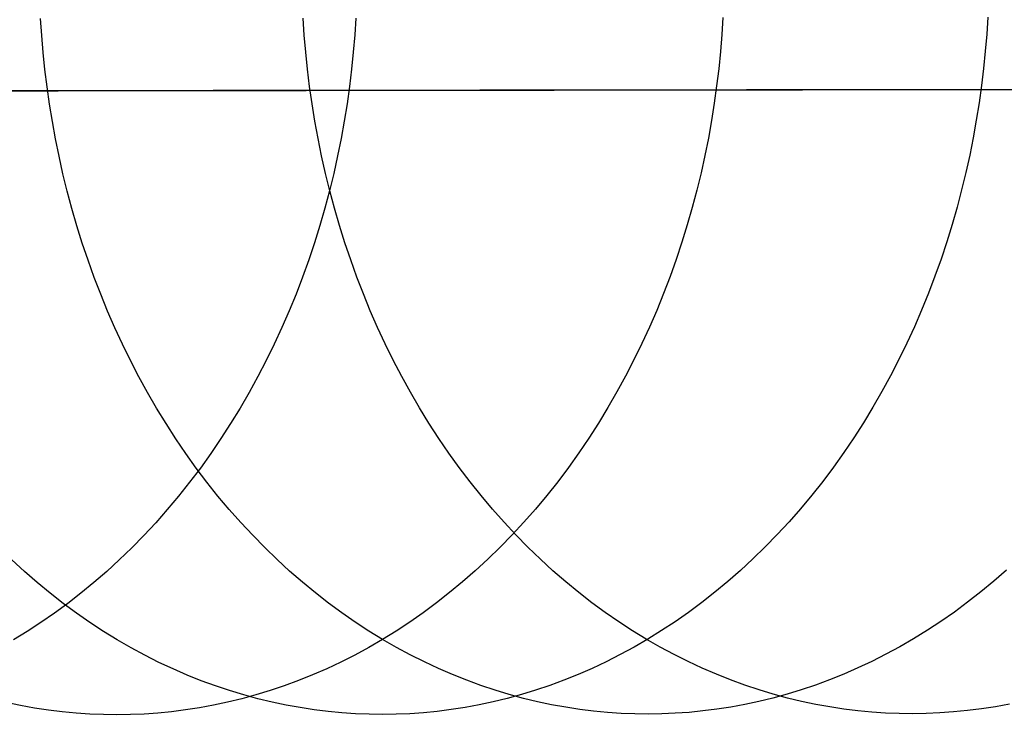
# Model space of a CAD drawing. Header units: millimetres. Extents: x -2852 to 102, y -106 to 97.
# Tile 107 of 256: x -2668.72 to -2659.49, y -12.19 to -5.65. Entities that reach past the tile are written whole.
import ezdxf

# ---------------------------------------------------------------- set-up
doc = ezdxf.new("R2010")
doc.units = ezdxf.units.MM
doc.header["$MEASUREMENT"] = 0
doc.layers.add('IGES level 0', color=252, linetype='Continuous')
doc.layers.add('Predefinito', color=5, linetype='Continuous')

msp = doc.modelspace()

# ---------------------------------------------------------------- linework, layer by layer
at = {"layer": 'IGES level 0'}
for points in [[(-2850.4062, -6.5689), (-2654.4064, -6.3009)], [(-2747.4063, -6.4281), (-2654.4064, -6.3009)], [(-2654.4064, -6.3009), (-2747.4063, -6.4281)], [(-2654.4064, -6.3009), (-2674.4064, -6.3283)]]:
    msp.add_lwpolyline(points, dxfattribs=at)
at = {"layer": 'Predefinito', "extrusion": (-0.572356, -0.000782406, 0.820005)}
msp.add_lwpolyline([(1.5243, -1624.0521), (1.369, -1624.0504), (1.2123, -1624.0452), (1.0544, -1624.0363), (0.8953, -1624.0238), (0.7353, -1624.0075), (0.5745, -1623.9874), (0.4128, -1623.9633), (0.2506, -1623.9353), (0.0879, -1623.9031), (-0.0752, -1623.8669), (-0.2385, -1623.8265), (-0.4018, -1623.7819), (-0.565, -1623.733), (-0.7279, -1623.6799), (-0.8904, -1623.6224), (-1.0523, -1623.5606), (-1.2135, -1623.4945), (-1.3737, -1623.424), (-1.5329, -1623.3492), (-1.6907, -1623.2701), (-1.8472, -1623.1867), (-2.002, -1623.099), (-2.155, -1623.0071), (-2.3061, -1622.9111), (-2.4551, -1622.8109), (-2.6018, -1622.7067), (-2.7461, -1622.5986), (-2.8878, -1622.4866), (-3.0267, -1622.3708), (-3.1627, -1622.2513), (-3.2956, -1622.1283), (-3.4254, -1622.0019), (-3.5519, -1621.8721), (-3.6749, -1621.7391), (-3.7944, -1621.6031), (-3.9101, -1621.4642), (-4.0222, -1621.3225), (-4.1303, -1621.1783), (-4.2345, -1621.0316), (-4.3346, -1620.8826), (-4.4307, -1620.7315), (-4.5226, -1620.5784), (-4.6102, -1620.4236), (-4.6937, -1620.2672), (-4.7728, -1620.1093), (-4.8476, -1619.9502), (-4.9181, -1619.7899), (-4.9842, -1619.6288), (-5.046, -1619.4669), (-5.1034, -1619.3044), (-5.1566, -1619.1414), (-5.2055, -1618.9782), (-5.2501, -1618.8149), (-5.2905, -1618.6517), (-5.3267, -1618.4886), (-5.3588, -1618.3259), (-5.3869, -1618.1636), (-5.4109, -1618.002), (-5.4311, -1617.8411), (-5.4474, -1617.6811), (-5.4599, -1617.5221), (-5.4687, -1617.3642), (-5.4739, -1617.2075), (-5.4757, -1617.0521), (-5.4739, -1616.8967), (-5.4687, -1616.7401), (-5.4599, -1616.5821), (-5.4474, -1616.4231), (-5.4311, -1616.2631), (-5.4109, -1616.1022), (-5.3869, -1615.9406), (-5.3588, -1615.7784), (-5.3267, -1615.6156), (-5.2905, -1615.4526), (-5.2501, -1615.2893), (-5.2055, -1615.126), (-5.1566, -1614.9628), (-5.1034, -1614.7999), (-5.046, -1614.6374), (-4.9842, -1614.4755), (-4.9181, -1614.3143), (-4.8476, -1614.1541), (-4.7728, -1613.9949), (-4.6937, -1613.8371), (-4.6102, -1613.6806), (-4.5226, -1613.5258), (-4.4307, -1613.3727), (-4.3346, -1613.2216), (-4.2345, -1613.0727), (-4.1303, -1612.926), (-4.0222, -1612.7817), (-3.9101, -1612.64), (-3.7944, -1612.5011), (-3.6749, -1612.3651), (-3.5519, -1612.2321), (-3.4254, -1612.1024), (-3.2956, -1611.9759), (-3.1627, -1611.8529), (-3.0267, -1611.7334), (-2.8878, -1611.6176), (-2.7461, -1611.5056), (-2.6018, -1611.3975), (-2.4551, -1611.2933), (-2.3061, -1611.1931), (-2.155, -1611.0971), (-2.002, -1611.0052), (-1.8472, -1610.9175), (-1.6907, -1610.8341), (-1.5329, -1610.755), (-1.3737, -1610.6802), (-1.2135, -1610.6097), (-1.0523, -1610.5436), (-0.8904, -1610.4818), (-0.7279, -1610.4243), (-0.565, -1610.3712), (-0.4018, -1610.3223), (-0.2385, -1610.2777), (-0.0752, -1610.2373), (0.0879, -1610.2011), (0.2506, -1610.169), (0.4128, -1610.1409), (0.5745, -1610.1169), (0.7353, -1610.0967), (0.8953, -1610.0804), (1.0544, -1610.0679), (1.2123, -1610.0591), (1.369, -1610.0538), (1.5243, -1610.0521), (1.6797, -1610.0538), (1.8364, -1610.0591), (1.9943, -1610.0679), (2.1533, -1610.0804), (2.3133, -1610.0967), (2.4742, -1610.1169), (2.6358, -1610.1409), (2.7981, -1610.169), (2.9608, -1610.2011), (3.1239, -1610.2373), (3.2871, -1610.2777), (3.4504, -1610.3223), (3.6136, -1610.3712), (3.7766, -1610.4243), (3.9391, -1610.4818), (4.101, -1610.5436), (4.2622, -1610.6097), (4.4224, -1610.6802), (4.5815, -1610.755), (4.7394, -1610.8341), (4.8958, -1610.9175), (5.0507, -1611.0052), (5.2037, -1611.0971), (5.3548, -1611.1931), (5.5038, -1611.2933), (5.6505, -1611.3975), (5.7948, -1611.5056), (5.9364, -1611.6176), (6.0753, -1611.7334), (6.2113, -1611.8529), (6.3443, -1611.9759), (6.4741, -1612.1024), (6.6005, -1612.2321), (6.7236, -1612.3651), (6.843, -1612.5011), (6.9588, -1612.64), (7.0708, -1612.7817), (7.179, -1612.926), (7.2831, -1613.0727), (7.3833, -1613.2216), (7.4793, -1613.3727), (7.5712, -1613.5258), (7.6589, -1613.6806), (7.7423, -1613.8371), (7.8214, -1613.9949), (7.8962, -1614.1541), (7.9667, -1614.3143), (8.0328, -1614.4755), (8.0946, -1614.6374), (8.1521, -1614.7999), (8.2053, -1614.9628), (8.2541, -1615.126), (8.2987, -1615.2893), (8.3391, -1615.4526), (8.3754, -1615.6156), (8.4075, -1615.7784), (8.4355, -1615.9406), (8.4596, -1616.1022), (8.4797, -1616.2631), (8.496, -1616.4231), (8.5085, -1616.5821), (8.5174, -1616.7401), (8.5226, -1616.8967), (8.5243, -1617.0521), (8.5226, -1617.2075), (8.5174, -1617.3642), (8.5085, -1617.5221), (8.496, -1617.6811), (8.4797, -1617.8411), (8.4596, -1618.002), (8.4355, -1618.1636), (8.4075, -1618.3259), (8.3754, -1618.4886), (8.3391, -1618.6517), (8.2987, -1618.8149), (8.2541, -1618.9782), (8.2053, -1619.1414), (8.1521, -1619.3044), (8.0946, -1619.4669), (8.0328, -1619.6288), (7.9667, -1619.7899), (7.8962, -1619.9502), (7.8214, -1620.1093), (7.7423, -1620.2672), (7.6589, -1620.4236), (7.5712, -1620.5784), (7.4793, -1620.7315), (7.3833, -1620.8826), (7.2831, -1621.0316), (7.179, -1621.1783), (7.0708, -1621.3225), (6.9588, -1621.4642), (6.843, -1621.6031), (6.7236, -1621.7391), (6.6005, -1621.8721), (6.4741, -1622.0019), (6.3443, -1622.1283), (6.2113, -1622.2513), (6.0753, -1622.3708), (5.9364, -1622.4866), (5.7948, -1622.5986), (5.6505, -1622.7067), (5.5038, -1622.8109), (5.3548, -1622.9111), (5.2037, -1623.0071), (5.0507, -1623.099), (4.8958, -1623.1867), (4.7394, -1623.2701), (4.5815, -1623.3492), (4.4224, -1623.424), (4.2622, -1623.4945), (4.101, -1623.5606), (3.9391, -1623.6224), (3.7766, -1623.6799), (3.6136, -1623.733), (3.4504, -1623.7819), (3.2871, -1623.8265), (3.1239, -1623.8669), (2.9608, -1623.9031), (2.7981, -1623.9353), (2.6358, -1623.9633), (2.4742, -1623.9874), (2.3133, -1624.0075), (2.1533, -1624.0238), (1.9943, -1624.0363), (1.8364, -1624.0452), (1.6797, -1624.0504), (1.5243, -1624.0521)], dxfattribs=at)
msp.add_lwpolyline([(1.5243, -1624.0521), (1.369, -1624.0504), (1.2123, -1624.0452), (1.0544, -1624.0363), (0.8953, -1624.0238), (0.7353, -1624.0075), (0.5745, -1623.9874), (0.4128, -1623.9633), (0.2506, -1623.9353), (0.0879, -1623.9031), (-0.0752, -1623.8669), (-0.2385, -1623.8265), (-0.4018, -1623.7819), (-0.565, -1623.733), (-0.7279, -1623.6799), (-0.8904, -1623.6224), (-1.0523, -1623.5606), (-1.2135, -1623.4945), (-1.3737, -1623.424), (-1.5329, -1623.3492), (-1.6907, -1623.2701), (-1.8472, -1623.1867), (-2.002, -1623.099), (-2.155, -1623.0071), (-2.3061, -1622.9111), (-2.4551, -1622.8109), (-2.6018, -1622.7067), (-2.7461, -1622.5986), (-2.8878, -1622.4866), (-3.0267, -1622.3708), (-3.1627, -1622.2513), (-3.2956, -1622.1283), (-3.4254, -1622.0019), (-3.5519, -1621.8721), (-3.6749, -1621.7391), (-3.7944, -1621.6031), (-3.9101, -1621.4642), (-4.0222, -1621.3225), (-4.1303, -1621.1783), (-4.2345, -1621.0316), (-4.3346, -1620.8826), (-4.4307, -1620.7315), (-4.5226, -1620.5784), (-4.6102, -1620.4236), (-4.6937, -1620.2672), (-4.7728, -1620.1093), (-4.8476, -1619.9502), (-4.9181, -1619.7899), (-4.9842, -1619.6288), (-5.046, -1619.4669), (-5.1034, -1619.3044), (-5.1566, -1619.1414), (-5.2055, -1618.9782), (-5.2501, -1618.8149), (-5.2905, -1618.6517), (-5.3267, -1618.4886), (-5.3588, -1618.3259), (-5.3869, -1618.1636), (-5.4109, -1618.002), (-5.4311, -1617.8411), (-5.4474, -1617.6811), (-5.4599, -1617.5221), (-5.4687, -1617.3642), (-5.4739, -1617.2075), (-5.4757, -1617.0521), (-5.4739, -1616.8967), (-5.4687, -1616.7401), (-5.4599, -1616.5821), (-5.4474, -1616.4231), (-5.4311, -1616.2631), (-5.4109, -1616.1022), (-5.3869, -1615.9406), (-5.3588, -1615.7784), (-5.3267, -1615.6156), (-5.2905, -1615.4526), (-5.2501, -1615.2893), (-5.2055, -1615.126), (-5.1566, -1614.9628), (-5.1034, -1614.7999), (-5.046, -1614.6374), (-4.9842, -1614.4755), (-4.9181, -1614.3143), (-4.8476, -1614.1541), (-4.7728, -1613.9949), (-4.6937, -1613.8371), (-4.6102, -1613.6806), (-4.5226, -1613.5258), (-4.4307, -1613.3727), (-4.3346, -1613.2216), (-4.2345, -1613.0727), (-4.1303, -1612.926), (-4.0222, -1612.7817), (-3.9101, -1612.64), (-3.7944, -1612.5011), (-3.6749, -1612.3651), (-3.5519, -1612.2321), (-3.4254, -1612.1024), (-3.2956, -1611.9759), (-3.1627, -1611.8529), (-3.0267, -1611.7334), (-2.8878, -1611.6176), (-2.7461, -1611.5056), (-2.6018, -1611.3975), (-2.4551, -1611.2933), (-2.3061, -1611.1931), (-2.155, -1611.0971), (-2.002, -1611.0052), (-1.8472, -1610.9175), (-1.6907, -1610.8341), (-1.5329, -1610.755), (-1.3737, -1610.6802), (-1.2135, -1610.6097), (-1.0523, -1610.5436), (-0.8904, -1610.4818), (-0.7279, -1610.4243), (-0.565, -1610.3712), (-0.4018, -1610.3223), (-0.2385, -1610.2777), (-0.0752, -1610.2373), (0.0879, -1610.2011), (0.2506, -1610.169), (0.4128, -1610.1409), (0.5745, -1610.1169), (0.7353, -1610.0967), (0.8953, -1610.0804), (1.0544, -1610.0679), (1.2123, -1610.0591), (1.369, -1610.0538), (1.5243, -1610.0521), (1.6797, -1610.0538), (1.8364, -1610.0591), (1.9943, -1610.0679), (2.1533, -1610.0804), (2.3133, -1610.0967), (2.4742, -1610.1169), (2.6358, -1610.1409), (2.7981, -1610.169), (2.9608, -1610.2011), (3.1239, -1610.2373), (3.2871, -1610.2777), (3.4504, -1610.3223), (3.6136, -1610.3712), (3.7766, -1610.4243), (3.9391, -1610.4818), (4.101, -1610.5436), (4.2622, -1610.6097), (4.4224, -1610.6802), (4.5815, -1610.755), (4.7394, -1610.8341), (4.8958, -1610.9175), (5.0507, -1611.0052), (5.2037, -1611.0971), (5.3548, -1611.1931), (5.5038, -1611.2933), (5.6505, -1611.3975), (5.7948, -1611.5056), (5.9364, -1611.6176), (6.0753, -1611.7334), (6.2113, -1611.8529), (6.3443, -1611.9759), (6.4741, -1612.1024), (6.6005, -1612.2321), (6.7236, -1612.3651), (6.843, -1612.5011), (6.9588, -1612.64), (7.0708, -1612.7817), (7.179, -1612.926), (7.2831, -1613.0727), (7.3833, -1613.2216), (7.4793, -1613.3727), (7.5712, -1613.5258), (7.6589, -1613.6806), (7.7423, -1613.8371), (7.8214, -1613.9949), (7.8962, -1614.1541), (7.9667, -1614.3143), (8.0328, -1614.4755), (8.0946, -1614.6374), (8.1521, -1614.7999), (8.2053, -1614.9628), (8.2541, -1615.126), (8.2987, -1615.2893), (8.3391, -1615.4526), (8.3754, -1615.6156), (8.4075, -1615.7784), (8.4355, -1615.9406), (8.4596, -1616.1022), (8.4797, -1616.2631), (8.496, -1616.4231), (8.5085, -1616.5821), (8.5174, -1616.7401), (8.5226, -1616.8967), (8.5243, -1617.0521), (8.5226, -1617.2075), (8.5174, -1617.3642), (8.5085, -1617.5221), (8.496, -1617.6811), (8.4797, -1617.8411), (8.4596, -1618.002), (8.4355, -1618.1636), (8.4075, -1618.3259), (8.3754, -1618.4886), (8.3391, -1618.6517), (8.2987, -1618.8149), (8.2541, -1618.9782), (8.2053, -1619.1414), (8.1521, -1619.3044), (8.0946, -1619.4669), (8.0328, -1619.6288), (7.9667, -1619.7899), (7.8962, -1619.9502), (7.8214, -1620.1093), (7.7423, -1620.2672), (7.6589, -1620.4236), (7.5712, -1620.5784), (7.4793, -1620.7315), (7.3833, -1620.8826), (7.2831, -1621.0316), (7.179, -1621.1783), (7.0708, -1621.3225), (6.9588, -1621.4642), (6.843, -1621.6031), (6.7236, -1621.7391), (6.6005, -1621.8721), (6.4741, -1622.0019), (6.3443, -1622.1283), (6.2113, -1622.2513), (6.0753, -1622.3708), (5.9364, -1622.4866), (5.7948, -1622.5986), (5.6505, -1622.7067), (5.5038, -1622.8109), (5.3548, -1622.9111), (5.2037, -1623.0071), (5.0507, -1623.099), (4.8958, -1623.1867), (4.7394, -1623.2701), (4.5815, -1623.3492), (4.4224, -1623.424), (4.2622, -1623.4945), (4.101, -1623.5606), (3.9391, -1623.6224), (3.7766, -1623.6799), (3.6136, -1623.733), (3.4504, -1623.7819), (3.2871, -1623.8265), (3.1239, -1623.8669), (2.9608, -1623.9031), (2.7981, -1623.9353), (2.6358, -1623.9633), (2.4742, -1623.9874), (2.3133, -1624.0075), (2.1533, -1624.0238), (1.9943, -1624.0363), (1.8364, -1624.0452), (1.6797, -1624.0504), (1.5243, -1624.0521)], dxfattribs=at)
at = {"layer": 'Predefinito', "extrusion": (-0.001367, 0.999999, 0)}
msp.add_lwpolyline([(1899.6746, 1028.4257), (1950.2583, 936.0311), (1967.4002, 906.5755), (1985.1265, 877.4701), (2004.6563, 847.0845), (2025.4962, 816.669), (2036.3948, 801.605), (2047.5815, 786.7526), (2059.0488, 772.1738), (2070.8483, 757.8629), (2082.8522, 744.027), (2095.2322, 730.5285), (2107.7405, 717.6917), (2114.1501, 711.4285), (2120.6685, 705.2787), (2127.105, 699.4242), (2133.6516, 693.6936), (2140.3122, 688.0966), (2147.0908, 682.643), (2153.7503, 677.5238), (2160.5261, 672.5595), (2167.421, 667.7628), (2174.4374, 663.1469), (2181.3129, 658.8844), (2188.3051, 654.816), (2195.4155, 650.956), (2202.643, 647.3204), (2209.7375, 644.0361), (2216.9374, 640.9927), (2220.576, 639.5662), (2224.2398, 638.206), (2227.9283, 636.914), (2231.6412, 635.6924), (2235.8312, 634.4087), (2240.0482, 633.2171), (2244.2894, 632.1183), (2248.553, 631.1119), (2252.5869, 630.2482), (2256.6378, 629.4657), (2260.7041, 628.7639), (2264.7834, 628.1424), (2268.8469, 627.6041), (2272.9196, 627.144), (2277.0002, 626.7612), (2281.0875, 626.455), (2285.1799, 626.2247), (2289.276, 626.0693), (2293.3744, 625.9881), (2297.4736, 625.9799), (2305.6468, 626.1784), (2313.8084, 626.6565), (2321.9499, 627.406), (2330.063, 628.4188), (2338.1323, 629.6855), (2346.1592, 631.1993), (2354.1376, 632.9528), (2362.0615, 634.9384), (2369.8908, 637.1388), (2377.6559, 639.5559), (2385.3526, 642.1841), (2392.9762, 645.0172), (2400.4345, 648.0133), (2407.8131, 651.2004), (2415.1081, 654.5746), (2422.3159, 658.1325), (2429.2781, 661.7872), (2436.1483, 665.6118), (2442.9217, 669.6045), (2449.5936, 673.7639), (2455.7442, 677.8085), (2461.797, 681.9981), (2467.7469, 686.3328), (2473.5881, 690.8129), (2480.9852, 696.8358), (2488.1782, 703.1013), (2491.9879, 706.5958), (2495.7342, 710.1584), (2499.4162, 713.7875), (2503.0332, 717.4814), (2509.9459, 724.9171), (2516.6057, 732.5795), (2522.96, 740.3811), (2529.0759, 748.3717), (2534.9571, 756.5254), (2540.6223, 764.832), (2546.1178, 773.3251), (2551.4239, 781.935), (2556.6598, 790.8209), (2561.7395, 799.7987), (2571.5098, 817.968), (2626.8276, 928.1937), (2638.5413, 949.7322), (2651.2157, 971.6716), (2674.7044, 1009.5243), (2677.8317, 1014.8786), (2679.2624, 1017.4505), (2680.6461, 1020.0453), (2681.8879, 1022.4967), (2683.0677, 1024.9787), (2684.0559, 1027.2229), (2684.5222, 1028.3566), (2684.9673, 1029.4988)], dxfattribs=at)
msp.add_lwpolyline([(1899.6746, 1028.4257), (1950.2583, 936.0311), (1967.4002, 906.5755), (1985.1265, 877.4701), (2004.6563, 847.0845), (2025.4962, 816.669), (2036.3948, 801.605), (2047.5815, 786.7526), (2059.0488, 772.1738), (2070.8483, 757.8629), (2082.8522, 744.027), (2095.2322, 730.5285), (2107.7405, 717.6917), (2114.1501, 711.4285), (2120.6685, 705.2787), (2127.105, 699.4242), (2133.6516, 693.6936), (2140.3122, 688.0966), (2147.0908, 682.643), (2153.7503, 677.5238), (2160.5261, 672.5595), (2167.421, 667.7628), (2174.4374, 663.1469), (2181.3129, 658.8844), (2188.3051, 654.816), (2195.4155, 650.956), (2202.643, 647.3204), (2209.7375, 644.0361), (2216.9374, 640.9927), (2220.576, 639.5662), (2224.2398, 638.206), (2227.9283, 636.914), (2231.6412, 635.6924), (2235.8312, 634.4087), (2240.0482, 633.2171), (2244.2894, 632.1183), (2248.553, 631.1119), (2252.5869, 630.2482), (2256.6378, 629.4657), (2260.7041, 628.7639), (2264.7834, 628.1424), (2268.8469, 627.6041), (2272.9196, 627.144), (2277.0002, 626.7612), (2281.0875, 626.455), (2285.1799, 626.2247), (2289.276, 626.0693), (2293.3744, 625.9881), (2297.4736, 625.9799), (2305.6468, 626.1784), (2313.8084, 626.6565), (2321.9499, 627.406), (2330.063, 628.4188), (2338.1323, 629.6855), (2346.1592, 631.1993), (2354.1376, 632.9528), (2362.0615, 634.9384), (2369.8908, 637.1388), (2377.6559, 639.5559), (2385.3526, 642.1841), (2392.9762, 645.0172), (2400.4345, 648.0133), (2407.8131, 651.2004), (2415.1081, 654.5746), (2422.3159, 658.1325), (2429.2781, 661.7872), (2436.1483, 665.6118), (2442.9217, 669.6045), (2449.5936, 673.7639), (2455.7442, 677.8085), (2461.797, 681.9981), (2467.7469, 686.3328), (2473.5881, 690.8129), (2480.9852, 696.8358), (2488.1782, 703.1013), (2491.9879, 706.5958), (2495.7342, 710.1584), (2499.4162, 713.7875), (2503.0332, 717.4814), (2509.9459, 724.9171), (2516.6057, 732.5795), (2522.96, 740.3811), (2529.0759, 748.3717), (2534.9571, 756.5254), (2540.6223, 764.832), (2546.1178, 773.3251), (2551.4239, 781.935), (2556.6598, 790.8209), (2561.7395, 799.7987), (2571.5098, 817.968), (2626.8276, 928.1937), (2638.5413, 949.7322), (2651.2157, 971.6716), (2674.7044, 1009.5243), (2677.8317, 1014.8786), (2679.2624, 1017.4505), (2680.6461, 1020.0453), (2681.8879, 1022.4967), (2683.0677, 1024.9787), (2684.0559, 1027.2229), (2684.5222, 1028.3566), (2684.9673, 1029.4988)], dxfattribs=at)
at = {"layer": 'Predefinito'}
for points in [[(-2662.1272, -5.6334, 1002.4646), (-2662.1372, -5.7924, 1002.4573), (-2662.1502, -5.9525, 1002.4479), (-2662.1664, -6.1134, 1002.4362), (-2662.1858, -6.275, 1002.4222), (-2662.2084, -6.4373, 1002.406), (-2662.2343, -6.6001, 1002.3873), (-2662.2636, -6.7632, 1002.3663), (-2662.2963, -6.9265, 1002.3429), (-2662.3324, -7.0898, 1002.317), (-2662.372, -7.2531, 1002.2886), (-2662.4151, -7.4161, 1002.2578), (-2662.4616, -7.5786, 1002.2244), (-2662.5117, -7.7406, 1002.1886), (-2662.5654, -7.9019, 1002.1502), (-2662.6226, -8.0622, 1002.1093), (-2662.6833, -8.2214, 1002.0659), (-2662.7475, -8.3794, 1002.02), (-2662.8152, -8.5359, 1001.9716), (-2662.8864, -8.6908, 1001.9207), (-2662.961, -8.844, 1001.8674), (-2663.039, -8.9952, 1001.8117), (-2663.1204, -9.1443, 1001.7536), (-2663.2051, -9.2911, 1001.6931), (-2663.2929, -9.4355, 1001.6304), (-2663.384, -9.5772, 1001.5654), (-2663.4781, -9.7163, 1001.4982), (-2663.5752, -9.8524, 1001.4289), (-2663.6752, -9.9855, 1001.3575), (-2663.778, -10.1154, 1001.2841), (-2663.8835, -10.2421, 1001.2088), (-2663.9917, -10.3652, 1001.1316), (-2664.1023, -10.4848, 1001.0527), (-2664.2152, -10.6008, 1000.9721), (-2664.3305, -10.7129, 1000.8899), (-2664.4478, -10.8212, 1000.8062), (-2664.5671, -10.9256, 1000.7211), (-2664.6884, -11.0259, 1000.6346), (-2664.8113, -11.1221, 1000.547), (-2664.9358, -11.2142, 1000.4582), (-2665.0618, -11.302, 1000.3683), (-2665.1891, -11.3856, 1000.2775), (-2665.3175, -11.4649, 1000.1859), (-2665.447, -11.5399, 1000.0936), (-2665.5774, -11.6105, 1000.0006), (-2665.7086, -11.6769, 999.9071), (-2665.8404, -11.7388, 999.8132), (-2665.9727, -11.7965, 999.7189), (-2666.1053, -11.8498, 999.6243), (-2666.2381, -11.8989, 999.5296), (-2666.3711, -11.9437, 999.4349), (-2666.504, -11.9842, 999.3401), (-2666.6368, -12.0206, 999.2455), (-2666.7692, -12.0529, 999.1511), (-2666.9013, -12.0812, 999.0569), (-2667.0329, -12.1054, 998.9632), (-2667.1639, -12.1257, 998.8698), (-2667.2942, -12.1422, 998.777), (-2667.4237, -12.1549, 998.6847), (-2667.5523, -12.1639, 998.5931), (-2667.6799, -12.1693, 998.5022), (-2667.8065, -12.1712, 998.412), (-2667.933, -12.1697, 998.3218), (-2668.0606, -12.1646, 998.2309), (-2668.1892, -12.1559, 998.1393), (-2668.3188, -12.1436, 998.047), (-2668.4491, -12.1275, 997.9542), (-2668.5802, -12.1075, 997.8608), (-2668.7118, -12.0836, 997.7671), (-2668.844, -12.0558, 997.6729)], [(-2662.1272, -5.6334, 1002.4646), (-2662.1372, -5.7924, 1002.4573), (-2662.1502, -5.9525, 1002.4479), (-2662.1664, -6.1134, 1002.4362), (-2662.1858, -6.275, 1002.4222), (-2662.2084, -6.4373, 1002.406), (-2662.2343, -6.6001, 1002.3873), (-2662.2636, -6.7632, 1002.3663), (-2662.2963, -6.9265, 1002.3429), (-2662.3324, -7.0898, 1002.317), (-2662.372, -7.2531, 1002.2886), (-2662.4151, -7.4161, 1002.2578), (-2662.4616, -7.5786, 1002.2244), (-2662.5117, -7.7406, 1002.1886), (-2662.5654, -7.9019, 1002.1502), (-2662.6226, -8.0622, 1002.1093), (-2662.6833, -8.2214, 1002.0659), (-2662.7475, -8.3794, 1002.02), (-2662.8152, -8.5359, 1001.9716), (-2662.8864, -8.6908, 1001.9207), (-2662.961, -8.844, 1001.8674), (-2663.039, -8.9952, 1001.8117), (-2663.1204, -9.1443, 1001.7536), (-2663.2051, -9.2911, 1001.6931), (-2663.2929, -9.4355, 1001.6304), (-2663.384, -9.5772, 1001.5654), (-2663.4781, -9.7163, 1001.4982), (-2663.5752, -9.8524, 1001.4289), (-2663.6752, -9.9855, 1001.3575), (-2663.778, -10.1154, 1001.2841), (-2663.8835, -10.2421, 1001.2088), (-2663.9917, -10.3652, 1001.1316), (-2664.1023, -10.4848, 1001.0527), (-2664.2152, -10.6008, 1000.9721), (-2664.3305, -10.7129, 1000.8899), (-2664.4478, -10.8212, 1000.8062), (-2664.5671, -10.9256, 1000.7211), (-2664.6884, -11.0259, 1000.6346), (-2664.8113, -11.1221, 1000.547), (-2664.9358, -11.2142, 1000.4582), (-2665.0618, -11.302, 1000.3683), (-2665.1891, -11.3856, 1000.2775), (-2665.3175, -11.4649, 1000.1859), (-2665.447, -11.5399, 1000.0936), (-2665.5774, -11.6105, 1000.0006), (-2665.7086, -11.6769, 999.9071), (-2665.8404, -11.7388, 999.8132), (-2665.9727, -11.7965, 999.7189), (-2666.1053, -11.8498, 999.6243), (-2666.2381, -11.8989, 999.5296), (-2666.3711, -11.9437, 999.4349), (-2666.504, -11.9842, 999.3401), (-2666.6368, -12.0206, 999.2455), (-2666.7692, -12.0529, 999.1511), (-2666.9013, -12.0812, 999.0569), (-2667.0329, -12.1054, 998.9632), (-2667.1639, -12.1257, 998.8698), (-2667.2942, -12.1422, 998.777), (-2667.4237, -12.1549, 998.6847), (-2667.5523, -12.1639, 998.5931), (-2667.6799, -12.1693, 998.5022), (-2667.8065, -12.1712, 998.412), (-2667.933, -12.1697, 998.3218), (-2668.0606, -12.1646, 998.2309), (-2668.1892, -12.1559, 998.1393), (-2668.3188, -12.1436, 998.047), (-2668.4491, -12.1275, 997.9542), (-2668.5802, -12.1075, 997.8608), (-2668.7118, -12.0836, 997.7671), (-2668.844, -12.0558, 997.6729)], [(-2659.6448, -5.63, 998.5487), (-2659.6548, -5.789, 998.5414), (-2659.6678, -5.9491, 998.532), (-2659.684, -6.11, 998.5203), (-2659.7034, -6.2716, 998.5063), (-2659.726, -6.4339, 998.4899), (-2659.7519, -6.5967, 998.4713), (-2659.7811, -6.7598, 998.4502), (-2659.8137, -6.9231, 998.4267), (-2659.8498, -7.0864, 998.4007), (-2659.8893, -7.2497, 998.3723), (-2659.9323, -7.4127, 998.3414), (-2659.9788, -7.5753, 998.3079), (-2660.0289, -7.7372, 998.272), (-2660.0824, -7.8985, 998.2335), (-2660.1395, -8.0588, 998.1925), (-2660.2002, -8.218, 998.149), (-2660.2643, -8.376, 998.103), (-2660.3319, -8.5325, 998.0545), (-2660.403, -8.6874, 998.0034), (-2660.4776, -8.8406, 997.95), (-2660.5555, -8.9918, 997.8941), (-2660.6367, -9.1409, 997.8359), (-2660.7213, -9.2877, 997.7752), (-2660.809, -9.4321, 997.7123), (-2660.9, -9.5739, 997.6472), (-2660.9939, -9.7129, 997.5798), (-2661.0909, -9.849, 997.5103), (-2661.1908, -9.9821, 997.4387), (-2661.2935, -10.1121, 997.3652), (-2661.3989, -10.2387, 997.2897), (-2661.5068, -10.3618, 997.2123), (-2661.6173, -10.4814, 997.1332), (-2661.7301, -10.5974, 997.0524), (-2661.8452, -10.7095, 996.97), (-2661.9624, -10.8178, 996.886), (-2662.0816, -10.9222, 996.8007), (-2662.2026, -11.0225, 996.714), (-2662.3254, -11.1187, 996.6261), (-2662.4497, -11.2108, 996.5371), (-2662.5755, -11.2986, 996.447), (-2662.7027, -11.3822, 996.356), (-2662.831, -11.4615, 996.2642), (-2662.9603, -11.5365, 996.1716), (-2663.0905, -11.6071, 996.0784), (-2663.2215, -11.6735, 995.9846), (-2663.3531, -11.7354, 995.8904), (-2663.4852, -11.7931, 995.7959), (-2663.6177, -11.8464, 995.7011), (-2663.7503, -11.8955, 995.6061), (-2663.8831, -11.9402, 995.5111), (-2664.0159, -11.9808, 995.4162), (-2664.1484, -12.0172, 995.3213), (-2664.2807, -12.0495, 995.2266), (-2664.4127, -12.0778, 995.1322), (-2664.5441, -12.102, 995.0382), (-2664.6749, -12.1223, 994.9446), (-2664.805, -12.1388, 994.8515), (-2664.9344, -12.1515, 994.759), (-2665.0628, -12.1605, 994.6672), (-2665.1902, -12.1659, 994.576), (-2665.3166, -12.1678, 994.4856), (-2665.443, -12.1663, 994.3952), (-2665.5704, -12.1612, 994.3041), (-2665.6989, -12.1525, 994.2122), (-2665.8282, -12.1402, 994.1197), (-2665.9584, -12.1241, 994.0266), (-2666.0893, -12.1041, 993.933), (-2666.2208, -12.0802, 993.839), (-2666.3528, -12.0524, 993.7446), (-2666.4852, -12.0204, 993.6499), (-2666.6179, -11.9844, 993.5551), (-2666.7507, -11.9442, 993.4601), (-2666.8836, -11.8997, 993.3651), (-2667.0164, -11.8511, 993.2701), (-2667.149, -11.7981, 993.1753), (-2667.2812, -11.7408, 993.0808), (-2667.413, -11.6792, 992.9866), (-2667.5442, -11.6132, 992.8929), (-2667.6746, -11.5429, 992.7996), (-2667.8042, -11.4683, 992.7071), (-2667.9327, -11.3894, 992.6152), (-2668.06, -11.3061, 992.5242), (-2668.1861, -11.2186, 992.4341), (-2668.3107, -11.1269, 992.3451), (-2668.4337, -11.031, 992.2572), (-2668.555, -10.931, 992.1705), (-2668.6745, -10.827, 992.0852), (-2668.792, -10.719, 992.0013)], [(-2659.6448, -5.63, 998.5487), (-2659.6548, -5.789, 998.5414), (-2659.6678, -5.9491, 998.532), (-2659.684, -6.11, 998.5203), (-2659.7034, -6.2716, 998.5063), (-2659.726, -6.4339, 998.4899), (-2659.7519, -6.5967, 998.4713), (-2659.7811, -6.7598, 998.4502), (-2659.8137, -6.9231, 998.4267), (-2659.8498, -7.0864, 998.4007), (-2659.8893, -7.2497, 998.3723), (-2659.9323, -7.4127, 998.3414), (-2659.9788, -7.5753, 998.3079), (-2660.0289, -7.7372, 998.272), (-2660.0824, -7.8985, 998.2335), (-2660.1395, -8.0588, 998.1925), (-2660.2002, -8.218, 998.149), (-2660.2643, -8.376, 998.103), (-2660.3319, -8.5325, 998.0545), (-2660.403, -8.6874, 998.0034), (-2660.4776, -8.8406, 997.95), (-2660.5555, -8.9918, 997.8941), (-2660.6367, -9.1409, 997.8359), (-2660.7213, -9.2877, 997.7752), (-2660.809, -9.4321, 997.7123), (-2660.9, -9.5739, 997.6472), (-2660.9939, -9.7129, 997.5798), (-2661.0909, -9.849, 997.5103), (-2661.1908, -9.9821, 997.4387), (-2661.2935, -10.1121, 997.3652), (-2661.3989, -10.2387, 997.2897), (-2661.5068, -10.3618, 997.2123), (-2661.6173, -10.4814, 997.1332), (-2661.7301, -10.5974, 997.0524), (-2661.8452, -10.7095, 996.97), (-2661.9624, -10.8178, 996.886), (-2662.0816, -10.9222, 996.8007), (-2662.2026, -11.0225, 996.714), (-2662.3254, -11.1187, 996.6261), (-2662.4497, -11.2108, 996.5371), (-2662.5755, -11.2986, 996.447), (-2662.7027, -11.3822, 996.356), (-2662.831, -11.4615, 996.2642), (-2662.9603, -11.5365, 996.1716), (-2663.0905, -11.6071, 996.0784), (-2663.2215, -11.6735, 995.9846), (-2663.3531, -11.7354, 995.8904), (-2663.4852, -11.7931, 995.7959), (-2663.6177, -11.8464, 995.7011), (-2663.7503, -11.8955, 995.6061), (-2663.8831, -11.9402, 995.5111), (-2664.0159, -11.9808, 995.4162), (-2664.1484, -12.0172, 995.3213), (-2664.2807, -12.0495, 995.2266), (-2664.4127, -12.0778, 995.1322), (-2664.5441, -12.102, 995.0382), (-2664.6749, -12.1223, 994.9446), (-2664.805, -12.1388, 994.8515), (-2664.9344, -12.1515, 994.759), (-2665.0628, -12.1605, 994.6672), (-2665.1902, -12.1659, 994.576), (-2665.3166, -12.1678, 994.4856), (-2665.443, -12.1663, 994.3952), (-2665.5704, -12.1612, 994.3041), (-2665.6989, -12.1525, 994.2122), (-2665.8282, -12.1402, 994.1197), (-2665.9584, -12.1241, 994.0266), (-2666.0893, -12.1041, 993.933), (-2666.2208, -12.0802, 993.839), (-2666.3528, -12.0524, 993.7446), (-2666.4852, -12.0204, 993.6499), (-2666.6179, -11.9844, 993.5551), (-2666.7507, -11.9442, 993.4601), (-2666.8836, -11.8997, 993.3651), (-2667.0164, -11.8511, 993.2701), (-2667.149, -11.7981, 993.1753), (-2667.2812, -11.7408, 993.0808), (-2667.413, -11.6792, 992.9866), (-2667.5442, -11.6132, 992.8929), (-2667.6746, -11.5429, 992.7996), (-2667.8042, -11.4683, 992.7071), (-2667.9327, -11.3894, 992.6152), (-2668.06, -11.3061, 992.5242), (-2668.1861, -11.2186, 992.4341), (-2668.3107, -11.1269, 992.3451), (-2668.4337, -11.031, 992.2572), (-2668.555, -10.931, 992.1705), (-2668.6745, -10.827, 992.0852), (-2668.792, -10.719, 992.0013)], [(-2665.5682, -5.6381, 1007.9523), (-2665.5783, -5.7971, 1007.9452), (-2665.5914, -5.9572, 1007.9358), (-2665.6077, -6.1181, 1007.9243), (-2665.6272, -6.2797, 1007.9105), (-2665.6499, -6.442, 1007.8944), (-2665.676, -6.6048, 1007.876), (-2665.7055, -6.7679, 1007.8552), (-2665.7384, -6.9312, 1007.832), (-2665.7747, -7.0945, 1007.8064), (-2665.8145, -7.2578, 1007.7784), (-2665.8578, -7.4208, 1007.7479), (-2665.9047, -7.5834, 1007.715), (-2665.9551, -7.7453, 1007.6796), (-2666.009, -7.9066, 1007.6416), (-2666.0665, -8.0669, 1007.6012), (-2666.1276, -8.2261, 1007.5583), (-2666.1922, -8.3841, 1007.5129), (-2666.2603, -8.5406, 1007.4651), (-2666.3319, -8.6955, 1007.4148), (-2666.407, -8.8487, 1007.3621), (-2666.4855, -8.9999, 1007.3071), (-2666.5673, -9.149, 1007.2496), (-2666.6525, -9.2958, 1007.1899), (-2666.7409, -9.4402, 1007.1279), (-2666.8324, -9.582, 1007.0636), (-2666.9271, -9.721, 1006.9972), (-2667.0248, -9.8571, 1006.9287), (-2667.1254, -9.9902, 1006.8582), (-2667.2288, -10.1202, 1006.7856), (-2667.335, -10.2468, 1006.7112), (-2667.4437, -10.3699, 1006.635), (-2667.555, -10.4895, 1006.557), (-2667.6686, -10.6055, 1006.4773), (-2667.7845, -10.7177, 1006.3961), (-2667.9026, -10.826, 1006.3133), (-2668.0226, -10.9303, 1006.2292), (-2668.1445, -11.0306, 1006.1438), (-2668.2682, -11.1269, 1006.0571), (-2668.3934, -11.2189, 1005.9694), (-2668.5201, -11.3068, 1005.8806), (-2668.6482, -11.3903, 1005.7909), (-2668.7774, -11.4696, 1005.7003)], [(-2665.5682, -5.6381, 1007.9523), (-2665.5783, -5.7971, 1007.9452), (-2665.5914, -5.9572, 1007.9358), (-2665.6077, -6.1181, 1007.9243), (-2665.6272, -6.2797, 1007.9105), (-2665.6499, -6.442, 1007.8944), (-2665.676, -6.6048, 1007.876), (-2665.7055, -6.7679, 1007.8552), (-2665.7384, -6.9312, 1007.832), (-2665.7747, -7.0945, 1007.8064), (-2665.8145, -7.2578, 1007.7784), (-2665.8578, -7.4208, 1007.7479), (-2665.9047, -7.5834, 1007.715), (-2665.9551, -7.7453, 1007.6796), (-2666.009, -7.9066, 1007.6416), (-2666.0665, -8.0669, 1007.6012), (-2666.1276, -8.2261, 1007.5583), (-2666.1922, -8.3841, 1007.5129), (-2666.2603, -8.5406, 1007.4651), (-2666.3319, -8.6955, 1007.4148), (-2666.407, -8.8487, 1007.3621), (-2666.4855, -8.9999, 1007.3071), (-2666.5673, -9.149, 1007.2496), (-2666.6525, -9.2958, 1007.1899), (-2666.7409, -9.4402, 1007.1279), (-2666.8324, -9.582, 1007.0636), (-2666.9271, -9.721, 1006.9972), (-2667.0248, -9.8571, 1006.9287), (-2667.1254, -9.9902, 1006.8582), (-2667.2288, -10.1202, 1006.7856), (-2667.335, -10.2468, 1006.7112), (-2667.4437, -10.3699, 1006.635), (-2667.555, -10.4895, 1006.557), (-2667.6686, -10.6055, 1006.4773), (-2667.7845, -10.7177, 1006.3961), (-2667.9026, -10.826, 1006.3133), (-2668.0226, -10.9303, 1006.2292), (-2668.1445, -11.0306, 1006.1438), (-2668.2682, -11.1269, 1006.0571), (-2668.3934, -11.2189, 1005.9694), (-2668.5201, -11.3068, 1005.8806), (-2668.6482, -11.3903, 1005.7909), (-2668.7774, -11.4696, 1005.7003)], [(-2659.4699, -10.8144, 992.9572), (-2659.5892, -10.9188, 992.872), (-2659.7103, -11.0191, 992.7855), (-2659.8332, -11.1153, 992.6978), (-2659.9577, -11.2074, 992.6089), (-2660.0836, -11.2952, 992.519), (-2660.2108, -11.3788, 992.4282), (-2660.3393, -11.4581, 992.3365), (-2660.4687, -11.5331, 992.2441), (-2660.5991, -11.6037, 992.151), (-2660.7302, -11.6701, 992.0574), (-2660.8619, -11.732, 991.9634), (-2660.9941, -11.7897, 991.869), (-2661.1267, -11.843, 991.7744), (-2661.2595, -11.8921, 991.6797), (-2661.3924, -11.9368, 991.5848), (-2661.5253, -11.9774, 991.49), (-2661.658, -12.0138, 991.3953), (-2661.7904, -12.0461, 991.3008), (-2661.9224, -12.0744, 991.2066), (-2662.054, -12.0986, 991.1128), (-2662.1849, -12.1189, 991.0193), (-2662.3152, -12.1354, 990.9264), (-2662.4446, -12.1481, 990.8341), (-2662.5732, -12.1571, 990.7424), (-2662.7007, -12.1625, 990.6514), (-2662.8272, -12.1644, 990.5612), (-2662.9537, -12.1629, 990.4709), (-2663.0813, -12.1578, 990.3799), (-2663.2098, -12.1491, 990.2883), (-2663.3393, -12.1368, 990.1959), (-2663.4696, -12.1207, 990.103), (-2663.6006, -12.1007, 990.0096), (-2663.7322, -12.0768, 989.9157), (-2663.8643, -12.049, 989.8215), (-2663.9969, -12.017, 989.727), (-2664.1297, -11.981, 989.6323), (-2664.2626, -11.9408, 989.5375), (-2664.3957, -11.8963, 989.4427), (-2664.5286, -11.8477, 989.3479), (-2664.6613, -11.7947, 989.2533), (-2664.7937, -11.7374, 989.1589), (-2664.9256, -11.6758, 989.0649), (-2665.0569, -11.6098, 988.9713), (-2665.1874, -11.5395, 988.8783), (-2665.3171, -11.4649, 988.7858), (-2665.4457, -11.386, 988.6942), (-2665.5732, -11.3027, 988.6033), (-2665.6993, -11.2152, 988.5134), (-2665.8241, -11.1235, 988.4245), (-2665.9472, -11.0276, 988.3368), (-2666.0686, -10.9276, 988.2503), (-2666.1882, -10.8236, 988.1651), (-2666.3058, -10.7156, 988.0813), (-2666.4213, -10.6038, 987.9991), (-2666.5345, -10.4882, 987.9184), (-2666.6454, -10.3688, 987.8394), (-2666.7539, -10.246, 987.7622), (-2666.8597, -10.1197, 987.6868), (-2666.9628, -9.99, 987.6134), (-2667.0631, -9.8572, 987.542), (-2667.1606, -9.7213, 987.4726), (-2667.255, -9.5825, 987.4054), (-2667.3464, -9.441, 987.3403), (-2667.4347, -9.2969, 987.2775), (-2667.5197, -9.1503, 987.217), (-2667.6014, -9.0014, 987.1589), (-2667.6798, -8.8504, 987.1031), (-2667.7548, -8.6975, 987.0497), (-2667.8264, -8.5427, 986.9988), (-2667.8945, -8.3864, 986.9504), (-2667.9592, -8.2286, 986.9044), (-2668.0203, -8.0696, 986.861), (-2668.0779, -7.9094, 986.8201), (-2668.1319, -7.7483, 986.7817), (-2668.1825, -7.5865, 986.7458), (-2668.2295, -7.424, 986.7124), (-2668.273, -7.2612, 986.6815), (-2668.313, -7.098, 986.6532), (-2668.3495, -6.9347, 986.6273), (-2668.3826, -6.7715, 986.6038), (-2668.4123, -6.6085, 986.5828), (-2668.4387, -6.4458, 986.5641), (-2668.4618, -6.2836, 986.5478), (-2668.4816, -6.122, 986.5339), (-2668.4982, -5.9611, 986.5222), (-2668.5117, -5.8011, 986.5127), (-2668.5221, -5.6421, 986.5054)], [(-2659.4699, -10.8144, 992.9572), (-2659.5892, -10.9188, 992.872), (-2659.7103, -11.0191, 992.7855), (-2659.8332, -11.1153, 992.6978), (-2659.9577, -11.2074, 992.6089), (-2660.0836, -11.2952, 992.519), (-2660.2108, -11.3788, 992.4282), (-2660.3393, -11.4581, 992.3365), (-2660.4687, -11.5331, 992.2441), (-2660.5991, -11.6037, 992.151), (-2660.7302, -11.6701, 992.0574), (-2660.8619, -11.732, 991.9634), (-2660.9941, -11.7897, 991.869), (-2661.1267, -11.843, 991.7744), (-2661.2595, -11.8921, 991.6797), (-2661.3924, -11.9368, 991.5848), (-2661.5253, -11.9774, 991.49), (-2661.658, -12.0138, 991.3953), (-2661.7904, -12.0461, 991.3008), (-2661.9224, -12.0744, 991.2066), (-2662.054, -12.0986, 991.1128), (-2662.1849, -12.1189, 991.0193), (-2662.3152, -12.1354, 990.9264), (-2662.4446, -12.1481, 990.8341), (-2662.5732, -12.1571, 990.7424), (-2662.7007, -12.1625, 990.6514), (-2662.8272, -12.1644, 990.5612), (-2662.9537, -12.1629, 990.4709), (-2663.0813, -12.1578, 990.3799), (-2663.2098, -12.1491, 990.2883), (-2663.3393, -12.1368, 990.1959), (-2663.4696, -12.1207, 990.103), (-2663.6006, -12.1007, 990.0096), (-2663.7322, -12.0768, 989.9157), (-2663.8643, -12.049, 989.8215), (-2663.9969, -12.017, 989.727), (-2664.1297, -11.981, 989.6323), (-2664.2626, -11.9408, 989.5375), (-2664.3957, -11.8963, 989.4427), (-2664.5286, -11.8477, 989.3479), (-2664.6613, -11.7947, 989.2533), (-2664.7937, -11.7374, 989.1589), (-2664.9256, -11.6758, 989.0649), (-2665.0569, -11.6098, 988.9713), (-2665.1874, -11.5395, 988.8783), (-2665.3171, -11.4649, 988.7858), (-2665.4457, -11.386, 988.6942), (-2665.5732, -11.3027, 988.6033), (-2665.6993, -11.2152, 988.5134), (-2665.8241, -11.1235, 988.4245), (-2665.9472, -11.0276, 988.3368), (-2666.0686, -10.9276, 988.2503), (-2666.1882, -10.8236, 988.1651), (-2666.3058, -10.7156, 988.0813), (-2666.4213, -10.6038, 987.9991), (-2666.5345, -10.4882, 987.9184), (-2666.6454, -10.3688, 987.8394), (-2666.7539, -10.246, 987.7622), (-2666.8597, -10.1197, 987.6868), (-2666.9628, -9.99, 987.6134), (-2667.0631, -9.8572, 987.542), (-2667.1606, -9.7213, 987.4726), (-2667.255, -9.5825, 987.4054), (-2667.3464, -9.441, 987.3403), (-2667.4347, -9.2969, 987.2775), (-2667.5197, -9.1503, 987.217), (-2667.6014, -9.0014, 987.1589), (-2667.6798, -8.8504, 987.1031), (-2667.7548, -8.6975, 987.0497), (-2667.8264, -8.5427, 986.9988), (-2667.8945, -8.3864, 986.9504), (-2667.9592, -8.2286, 986.9044), (-2668.0203, -8.0696, 986.861), (-2668.0779, -7.9094, 986.8201), (-2668.1319, -7.7483, 986.7817), (-2668.1825, -7.5865, 986.7458), (-2668.2295, -7.424, 986.7124), (-2668.273, -7.2612, 986.6815), (-2668.313, -7.098, 986.6532), (-2668.3495, -6.9347, 986.6273), (-2668.3826, -6.7715, 986.6038), (-2668.4123, -6.6085, 986.5828), (-2668.4387, -6.4458, 986.5641), (-2668.4618, -6.2836, 986.5478), (-2668.4816, -6.122, 986.5339), (-2668.4982, -5.9611, 986.5222), (-2668.5117, -5.8011, 986.5127), (-2668.5221, -5.6421, 986.5054)], [(-2659.4409, -12.071, 987.2691), (-2659.5729, -12.0952, 987.1758), (-2659.7043, -12.1155, 987.083), (-2659.8349, -12.132, 986.9906), (-2659.9648, -12.1447, 986.8989), (-2660.0937, -12.1537, 986.8077), (-2660.2217, -12.1591, 986.7173), (-2660.3486, -12.161, 986.6276), (-2660.4754, -12.1595, 986.538), (-2660.6034, -12.1544, 986.4476), (-2660.7324, -12.1457, 986.3564), (-2660.8623, -12.1334, 986.2647), (-2660.993, -12.1173, 986.1723), (-2661.1244, -12.0973, 986.0795), (-2661.2564, -12.0734, 985.9862), (-2661.389, -12.0456, 985.8926), (-2661.5219, -12.0136, 985.7987), (-2661.6551, -11.9776, 985.7046), (-2661.7885, -11.9374, 985.6104), (-2661.922, -11.893, 985.5161), (-2662.0553, -11.8443, 985.4219), (-2662.1884, -11.7913, 985.3279), (-2662.3212, -11.734, 985.2341), (-2662.4536, -11.6724, 985.1407), (-2662.5853, -11.6065, 985.0477), (-2662.7162, -11.5362, 984.9552), (-2662.8463, -11.4615, 984.8634), (-2662.9753, -11.3826, 984.7723), (-2663.1032, -11.2994, 984.682), (-2663.2298, -11.2119, 984.5927), (-2663.3549, -11.1201, 984.5044), (-2663.4784, -11.0243, 984.4172), (-2663.6002, -10.9243, 984.3312), (-2663.7202, -10.8203, 984.2465), (-2663.8381, -10.7123, 984.1633), (-2663.954, -10.6004, 984.0815), (-2664.0676, -10.4848, 984.0014), (-2664.1788, -10.3655, 983.9229), (-2664.2876, -10.2426, 983.8461), (-2664.3938, -10.1163, 983.7713), (-2664.4972, -9.9867, 983.6983), (-2664.5979, -9.8538, 983.6273), (-2664.6956, -9.718, 983.5583), (-2664.7904, -9.5792, 983.4915), (-2664.882, -9.4376, 983.4269), (-2664.9706, -9.2935, 983.3645), (-2665.0558, -9.1469, 983.3044), (-2665.1378, -8.998, 983.2466), (-2665.2165, -8.847, 983.1911), (-2665.2917, -8.6941, 983.1381), (-2665.3636, -8.5394, 983.0875), (-2665.4319, -8.383, 983.0394), (-2665.4967, -8.2252, 982.9937), (-2665.558, -8.0662, 982.9505), (-2665.6158, -7.906, 982.9099), (-2665.67, -7.7449, 982.8717), (-2665.7207, -7.5831, 982.8361), (-2665.7679, -7.4207, 982.8029), (-2665.8115, -7.2578, 982.7722), (-2665.8516, -7.0946, 982.744), (-2665.8883, -6.9314, 982.7183), (-2665.9215, -6.7682, 982.695), (-2665.9513, -6.6051, 982.6741), (-2665.9778, -6.4424, 982.6555), (-2666.0009, -6.2802, 982.6393), (-2666.0208, -6.1186, 982.6255), (-2666.0374, -5.9578, 982.6138), (-2666.051, -5.7978, 982.6044), (-2666.0614, -5.6388, 982.5972)], [(-2659.4409, -12.071, 987.2691), (-2659.5729, -12.0952, 987.1758), (-2659.7043, -12.1155, 987.083), (-2659.8349, -12.132, 986.9906), (-2659.9648, -12.1447, 986.8989), (-2660.0937, -12.1537, 986.8077), (-2660.2217, -12.1591, 986.7173), (-2660.3486, -12.161, 986.6276), (-2660.4754, -12.1595, 986.538), (-2660.6034, -12.1544, 986.4476), (-2660.7324, -12.1457, 986.3564), (-2660.8623, -12.1334, 986.2647), (-2660.993, -12.1173, 986.1723), (-2661.1244, -12.0973, 986.0795), (-2661.2564, -12.0734, 985.9862), (-2661.389, -12.0456, 985.8926), (-2661.5219, -12.0136, 985.7987), (-2661.6551, -11.9776, 985.7046), (-2661.7885, -11.9374, 985.6104), (-2661.922, -11.893, 985.5161), (-2662.0553, -11.8443, 985.4219), (-2662.1884, -11.7913, 985.3279), (-2662.3212, -11.734, 985.2341), (-2662.4536, -11.6724, 985.1407), (-2662.5853, -11.6065, 985.0477), (-2662.7162, -11.5362, 984.9552), (-2662.8463, -11.4615, 984.8634), (-2662.9753, -11.3826, 984.7723), (-2663.1032, -11.2994, 984.682), (-2663.2298, -11.2119, 984.5927), (-2663.3549, -11.1201, 984.5044), (-2663.4784, -11.0243, 984.4172), (-2663.6002, -10.9243, 984.3312), (-2663.7202, -10.8203, 984.2465), (-2663.8381, -10.7123, 984.1633), (-2663.954, -10.6004, 984.0815), (-2664.0676, -10.4848, 984.0014), (-2664.1788, -10.3655, 983.9229), (-2664.2876, -10.2426, 983.8461), (-2664.3938, -10.1163, 983.7713), (-2664.4972, -9.9867, 983.6983), (-2664.5979, -9.8538, 983.6273), (-2664.6956, -9.718, 983.5583), (-2664.7904, -9.5792, 983.4915), (-2664.882, -9.4376, 983.4269), (-2664.9706, -9.2935, 983.3645), (-2665.0558, -9.1469, 983.3044), (-2665.1378, -8.998, 983.2466), (-2665.2165, -8.847, 983.1911), (-2665.2917, -8.6941, 983.1381), (-2665.3636, -8.5394, 983.0875), (-2665.4319, -8.383, 983.0394), (-2665.4967, -8.2252, 982.9937), (-2665.558, -8.0662, 982.9505), (-2665.6158, -7.906, 982.9099), (-2665.67, -7.7449, 982.8717), (-2665.7207, -7.5831, 982.8361), (-2665.7679, -7.4207, 982.8029), (-2665.8115, -7.2578, 982.7722), (-2665.8516, -7.0946, 982.744), (-2665.8883, -6.9314, 982.7183), (-2665.9215, -6.7682, 982.695), (-2665.9513, -6.6051, 982.6741), (-2665.9778, -6.4424, 982.6555), (-2666.0009, -6.2802, 982.6393), (-2666.0208, -6.1186, 982.6255), (-2666.0374, -5.9578, 982.6138), (-2666.051, -5.7978, 982.6044), (-2666.0614, -5.6388, 982.5972)]]:
    msp.add_polyline3d(points, dxfattribs=at)

doc.saveas('drawing.dxf')
